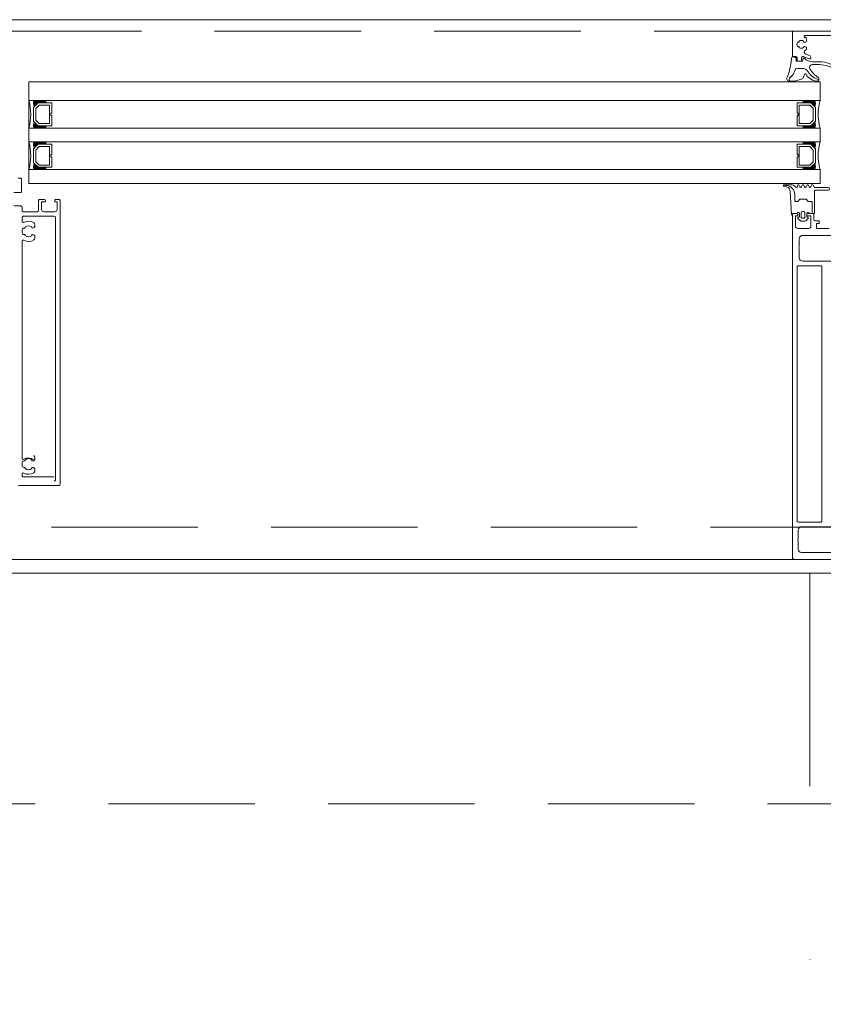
# Model space of a CAD drawing. Header units: millimetres. Extents: x 213386 to 506888, y 183055 to 450952.
# Tile 254 of 256: x 379434 to 379783, y 307545 to 307972. Entities that reach past the tile are written whole.
import ezdxf

# ---------------------------------------------------------------- set-up
doc = ezdxf.new("R2010")
doc.units = ezdxf.units.MM
doc.linetypes.add('CK_Čerchovaná 50', pattern=[6, 3, -1.5, 0, -1.5])
doc.linetypes.add('ČÁRKOVANÁ', pattern=[19.05, 12.7, -6.35])
doc.layers.add('FASÁDA DETAILNÍ', color=255, linetype='Continuous', lineweight=0)
doc.layers.add('TENKA', color=255, linetype='Continuous', lineweight=0)

# ---------------------------------------------------------------- blocks, each defined once
blk = doc.blocks.new('284336')
for points in [[(-0.7, -9.6), (-10, -9.6, 0.414511), (-10.51, -10.11), (-10.51, -15.51, -1), (-11.69, -15.51), (-11.69, -9.6), (-12.69, -8.95, -0.668884), (-12.6, -8.23), (-11.99, -8.01, 0.766384), (-11.99, -7.21), (-12.6, -6.99, -0.76831), (-12.6, -6.23), (-11.99, -6.01, 0.766384), (-11.99, -5.21), (-12.6, -4.99, -0.76831), (-12.6, -4.23), (-11.99, -4.01, 0.766384), (-11.99, -3.21), (-12.6, -2.99, -0.877523), (-12.5, -2.22), (-12.1, -2.22, 0.698129), (-11.83, -1.5, -0.220231), (-12.89, 0.78), (-12.89, 3.45, -0.157143), (-12.82, 3.68), (-12.69, 3.42, -0.067482), (-12.48, 2.53, 0.393136), (-8.66, -1.02), (-6.1, -1.02, -0.414214), (-5.61, -1.51), (-5.61, -2.22, -0.267949), (-5.85, -2.65), (-6.35, -2.93, 0.267949), (-6.61, -3.38), (-6.61, -5.84, 0.267949), (-6.35, -6.29), (-5.85, -6.57, -0.267949), (-5.61, -7), (-5.61, -8.11, 0.414215), (-5.1, -8.62), (-0.41, -8.62), (-0.41, -9.31, -0.414212), (-0.7, -9.6)], [(-0.41, 0), (-0.41, -2, 0.990243), (-0.4, -3.02), (0.9, -3.02, 0.414214), (1.21, -2.71), (1.21, -2.61, -0.668123), (1.71, -2.4), (2.75, -3.45, -0.199004), (2.89, -3.79), (2.89, -5.43, -0.199038), (2.75, -5.77), (1.71, -6.82, -0.668191), (1.21, -6.61), (1.21, -6.51, 0.414214), (0.9, -6.2), (-0.4, -6.2, 0.990269), (-0.41, -7.22), (-0.41, -8.6), (-5.1, -8.6, -0.414215), (-5.59, -8.11), (-5.59, -7, 0.267949), (-5.84, -6.56), (-6.34, -6.27, -0.267949), (-6.59, -5.84), (-6.59, -3.38, -0.267949), (-6.34, -2.95), (-5.84, -2.66, 0.267949), (-5.59, -2.22), (-5.59, -1.51, 0.414214), (-6.1, -1), (-8.66, -1, -0.393156), (-12.46, 2.53, 0.067572), (-12.67, 3.43), (-12.8, 3.7, -0.637545), (-12.12, 3.53), (-11.92, 2.53, 0.344315), (-10.06, 0.91), (0, 0.38, -0.406913), (0.39, 0), (-0.41, 0)], [(1.7, -4.31, 0.414235), (1.2, -3.81), (-0.7, -3.81, 0.414214), (-1.2, -4.31), (-1.2, -4.91, 0.414214), (-0.7, -5.41), (1.2, -5.41, 0.414235), (1.7, -4.91), (1.7, -4.31)]]:
    blk.add_lwpolyline(points, format="xyb", close=True)
blk = doc.blocks.new('433270')
blk.add_lwpolyline([(1, 0, 0.414364), (0, -1), (0, -1.4, 0.255924), (0.23, -1.83, -0.547723), (0.23, -3.17, 0.255924), (0, -3.6), (0, -14.6, 0.414214), (0.3, -14.9), (1.2, -14.9, 0.414214), (1.7, -14.4), (1.7, -10.3, -0.414214), (2, -10), (6, -10, 0.414248), (7, -9), (7, -7.7, 0.414179), (6.5, -7.2), (5.7, -7.2, 0.414232), (5.4, -7.5), (5.4, -8.2, -0.414198), (5.1, -8.5), (2.8, -8.5, -0.414204), (1.8, -7.5), (1.8, -4.49, -0.147432), (1.97, -3.94, 0.147461), (2.4, -2.5), (2.4, -2.3, -0.414214), (2.9, -1.8), (21.87, -1.8, -0.668178), (22.22, -2.65), (22.16, -2.72, 1), (21.59, -3.29), (21.52, -3.35, 0.198912), (21.38, -3.71), (21.38, -4.05, 0.414214), (22.08, -4.75), (22.38, -4.75, 0.576988), (22.64, -4.3, -0.311246), (24.56, -4.3, 0.576988), (24.82, -4.75), (25.3, -4.75, -0.260065), (25.3, -6.65), (24.82, -6.65, 0.576988), (24.56, -7.1, -0.311246), (22.64, -7.1, 0.576988), (22.38, -6.65), (22.08, -6.65, 0.414214), (21.38, -7.35), (21.38, -7.61, 0.267949), (21.63, -8.04), (21.89, -8.2, -0.637047), (21.73, -10), (19.83, -10.7, 0.315299), (19.5, -11.17), (19.5, -11.49, 0.520567), (20.17, -11.96), (22.83, -10.99, -0.520567), (23.5, -11.46), (23.5, -12.5, 0.414062), (24, -13), (25, -13, 0.414186), (25.5, -12.5), (25.5, -11.5, -0.414182), (26, -11), (27, -11, 0.414214), (27.5, -10.5), (27.5, -0.5, 0.414214), (27, 0), (1, 0)], format="xyb", close=True)
blk = doc.blocks.new('284325')
for points in [[(0.84, -5.23, -0.560316), (0.94, -4.73), (1.94, -4.36, 0.3153), (2.14, -4.08), (2.14, -1.89, 0.451558), (1.8, -1.59), (0.9, -1.7, -0.399586), (0.57, -1.46), (0.3, -0.07, -0.415977), (0.53, 0.29, 0.024107), (6.15, 1.24, 0.076636), (8.99, 2.34, -0.577615), (10.79, 1.3), (10.02, 1.37, 0.283171), (9.08, 0.9, -0.168429), (7.07, -0.74), (5.9, -1.16, 0.315302), (5.24, -2.1), (5.24, -4.21, 0.269719), (6.76, -6.82, -0.194797), (10.18, -11.53, -0.342663), (9.17, -11.17, 0.119207), (5.43, -7.59, 0.578571), (3.63, -8.62), (3.63, -11.77, 0.176415), (6.16, -18.72, -1), (5.24, -19.49, -0.176415), (2.43, -11.77), (2.43, -8.89, 0.208286), (0.84, -5.23)], [(8.95, -6.65), (10.32, -8.78, -0.134555), (10.79, -10.63, -0.339795), (10.19, -11.53, 0.194788), (6.76, -6.81, -0.269736), (5.25, -4.21), (5.25, -2.1, -0.315302), (5.9, -1.17), (7.07, -0.74, 0.168429), (9.09, 0.89, -0.283167), (10.01, 1.36), (10.79, 1.29), (10.79, -0.74, -0.070852), (10.71, -1.3), (9.95, -3.93, -0.241839), (9.08, -4.83), (7.93, -5.22, 0.836024), (8.08, -6.19), (8.11, -6.19, -0.255349), (8.95, -6.65)]]:
    blk.add_lwpolyline(points, format="xyb", close=True)

msp = doc.modelspace()

# ---------------------------------------------------------------- linework, layer by layer
at = {"layer": 'FASÁDA DETAILNÍ'}
for p, q in [((379438.14, 307945.15), (379781.14, 307945.15)), ((379438.14, 307945.15), (379438.14, 307901.15)), ((379781.14, 307945.15), (379781.14, 307937.15)), ((379781.14, 307937.15), (379438.14, 307937.15)), ((379438.14, 307925.15), (379781.14, 307925.15)), ((379781.14, 307925.15), (379781.14, 307919.15)), ((379781.14, 307919.15), (379438.14, 307919.15)), ((379438.14, 307907.15), (379781.14, 307907.15)), ((379781.14, 307907.15), (379781.14, 307901.15)), ((379781.14, 307901.15), (379438.14, 307901.15)), ((379770.14, 307738.15), (376933.14, 307738.15))]:
    msp.add_line(p, q, dxfattribs=at)
for points in [[(399616.64, 284292.15), (373036.64, 284292.15), (373036.64, 307972.15), (399616.64, 307972.15)], [(379448.14, 307926.15), (379442.14, 307926.15), (379440.14, 307928.15), (379440.14, 307934.15), (379442.14, 307936.15), (379448.14, 307936.15), (379448.14, 307931.65), (379447.64, 307931.65), (379447.64, 307930.65), (379448.14, 307930.65)], [(379447.14, 307935.15), (379447.14, 307927.15), (379442.56, 307927.15), (379441.14, 307928.57), (379441.14, 307933.6), (379442.56, 307935.15)], [(379771.14, 307926.15), (379777.14, 307926.15), (379779.14, 307928.15), (379779.14, 307934.15), (379777.14, 307936.15), (379771.14, 307936.15), (379771.14, 307931.65), (379771.64, 307931.65), (379771.64, 307930.65), (379771.14, 307930.65)], [(379772.14, 307935.15), (379772.14, 307927.15), (379776.72, 307927.15), (379778.14, 307928.57), (379778.14, 307933.6), (379776.72, 307935.15)], [(379448.14, 307908.15), (379442.14, 307908.15), (379440.14, 307910.15), (379440.14, 307916.15), (379442.14, 307918.15), (379448.14, 307918.15), (379448.14, 307913.65), (379447.64, 307913.65), (379447.64, 307912.65), (379448.14, 307912.65)], [(379447.14, 307917.15), (379447.14, 307909.15), (379442.56, 307909.15), (379441.14, 307910.57), (379441.14, 307915.6), (379442.56, 307917.15)], [(379771.14, 307908.15), (379777.14, 307908.15), (379779.14, 307910.15), (379779.14, 307916.15), (379777.14, 307918.15), (379771.14, 307918.15), (379771.14, 307913.65), (379771.64, 307913.65), (379771.64, 307912.65), (379771.14, 307912.65)], [(379772.14, 307917.15), (379772.14, 307909.15), (379776.72, 307909.15), (379778.14, 307910.57), (379778.14, 307915.6), (379776.72, 307917.15)], [(399376.64, 284532.15), (373276.64, 284532.15), (373276.64, 307732.15), (399376.64, 307732.15)]]:
    msp.add_lwpolyline(points, close=True, dxfattribs=at)
at = {"layer": 'FASÁDA DETAILNÍ', "linetype": 'ČÁRKOVANÁ', "ltscale": 5}
msp.add_lwpolyline([(399611.64, 284297.15), (373041.64, 284297.15), (373041.64, 307967.15), (399611.64, 307967.15)], close=True, dxfattribs=at)
at = {"layer": 'FASÁDA DETAILNÍ'}
for points in [[(379433.45, 307903.47), (379434.45, 307903.47, -0.414214), (379434.95, 307902.97), (379434.95, 307897.67, -0.414214), (379434.45, 307897.17), (379431.65, 307897.17, 0.414214)], [(379431.65, 307891.41), (379434.65, 307891.41, -0.414214), (379435.15, 307890.91), (379435.15, 307889.41, 0.414214), (379435.65, 307888.91), (379441.85, 307888.91, 0.414214), (379442.35, 307889.41), (379442.35, 307893.74, -0.414214), (379442.85, 307894.24), (379444.85, 307894.24, -0.414201), (379445.35, 307893.74), (379445.35, 307893.24), (379443.65, 307893.24), (379443.65, 307889.91, 0.414214), (379444.65, 307888.91), (379449.35, 307888.91, 0.414214), (379450.35, 307889.91), (379450.35, 307893.24), (379449.35, 307893.24), (379449.35, 307893.74, -0.41422), (379449.85, 307894.24), (379451.15, 307894.24, -0.414214), (379451.65, 307893.74), (379451.65, 307770.74, -0.414214), (379451.15, 307770.24), (379433.65, 307770.24, -0.414214)], [(379449.15, 307772.24, 0.414214), (379449.65, 307772.74), (379449.65, 307886.41, 0.414214), (379449.15, 307886.91), (379435.65, 307886.91, 0.414214), (379435.15, 307886.41), (379435.15, 307884.73, 0.565741), (379435.88, 307884.29, -0.267763), (379440.28, 307884.14, -0.258777), (379440.75, 307883.29), (379440.75, 307882.81, -0.414214), (379439.75, 307881.81), (379439.64, 307881.81, -0.64518), (379439.42, 307882.3, 0.341732), (379436.48, 307882.3, -0.64518), (379436.25, 307881.81), (379435.89, 307881.81, 0.298217), (379435.43, 307881.51, 0.208712), (379435.43, 307879.31, 0.298217), (379435.89, 307879.01), (379436.25, 307879.01, -0.64518), (379436.48, 307878.51, 0.341732), (379439.42, 307878.51, -0.64518), (379439.64, 307879.01), (379439.75, 307879.01, -0.414214), (379440.75, 307878.01), (379440.75, 307877.52, -0.258777), (379440.28, 307876.67, -0.267763), (379435.88, 307876.52, 0.565741), (379435.15, 307876.08), (379435.15, 307782.05, 0.565741), (379435.88, 307781.61, -0.267763), (379440.28, 307781.46)], [(379795.64, 307738.15), (379770.14, 307738.15, -0.414214), (379769.14, 307739.15), (379769.14, 307739.15), (379769.14, 307887.65, -0.414214), (379769.64, 307888.15), (379770.94, 307888.15, -0.41422), (379771.44, 307887.65), (379771.44, 307887.15), (379770.44, 307887.15), (379770.44, 307882.65, 0.414214), (379771.44, 307881.65), (379776.14, 307881.65, 0.414214), (379777.14, 307882.65), (379777.14, 307887.15), (379775.44, 307887.15), (379775.44, 307887.65, -0.414201), (379775.94, 307888.15), (379777.94, 307888.15, -0.414214), (379778.44, 307887.65), (379778.44, 307885.51, 0.414214), (379778.94, 307885.01), (379780.74, 307885.01), (379780.74, 307883.76), (379779.54, 307883.76), (379779.54, 307881.95, 0.414214), (379779.84, 307881.65), (379785.14, 307881.65, 0.414167)], [(379791.99, 307878.65), (379773.63, 307878.65, 0.414214), (379772.13, 307877.15), (379772.13, 307873.65, 0.399985), (379772.13, 307872.65), (379772.13, 307868.95, 0.414214), (379773.63, 307867.45), (379791.99, 307867.45, -0.13165)], [(379449.15, 307773.98), (379435.65, 307773.98, -0.414214), (379435.15, 307774.48), (379435.15, 307775.15, -0.565741), (379435.88, 307775.59, 0.267763), (379440.28, 307775.74, 0.258777), (379440.75, 307776.59), (379440.75, 307777.07, 0.414214), (379439.75, 307778.07), (379439.64, 307778.07, 0.64518), (379439.42, 307777.57, -0.341732), (379436.48, 307777.57, 0.64518), (379436.25, 307778.07), (379435.89, 307778.07, -0.298217), (379435.43, 307778.37, -0.208712), (379435.43, 307780.57, -0.298217), (379435.89, 307780.87), (379436.25, 307780.87, 0.64518), (379436.48, 307781.37, -0.341732), (379439.42, 307781.37, 0.64518), (379439.64, 307780.87), (379439.75, 307780.87, 0.414214), (379440.75, 307781.87), (379440.75, 307782.36, 0.258777), (379440.28, 307783.21)], [(379791.98, 307752.35), (379773.13, 307752.35, 0.414232), (379771.63, 307750.85), (379771.63, 307747.14, 0.399985), (379771.63, 307746.14), (379771.63, 307742.65, 0.414232), (379773.13, 307741.15), (379791.98, 307741.15, -0.116937)]]:
    msp.add_lwpolyline(points, format="xyb", dxfattribs=at)
msp.add_lwpolyline([(379771.24, 307864.95), (379771.24, 307754.85, 0.414214), (379771.74, 307754.35), (379781.44, 307754.35, 0.414214), (379781.94, 307754.85), (379781.94, 307864.95, 0.414214), (379781.44, 307865.45), (379771.74, 307865.45, 0.414214), (379771.24, 307864.95)], format="xyb", close=True, dxfattribs=at)
at = {"layer": 'FASÁDA DETAILNÍ', "color": 7, "linetype": 'ČÁRKOVANÁ', "ltscale": 5}
for points in [[(399396.64, 284512.15), (373256.64, 284512.15), (373256.64, 307752.15), (399396.64, 307752.15)], [(399276.64, 284632.15), (373376.64, 284632.15), (373376.64, 307632.15), (399276.64, 307632.15)]]:
    msp.add_lwpolyline(points, close=True, dxfattribs=at)
at = {"layer": 'FASÁDA DETAILNÍ'}
for centre, radius, start, end in [((379416.25, 307931.15), 22.7, 344.6728, 15.3272), ((379443.69, 307935.8), 3.55, 157.591, 202.7062), ((379443.33, 307935.92), 2.9, 154.7048, 204.6933), ((379442.98, 307936.09), 2.25, 151.5972, 208.4727), ((379442.73, 307936.23), 1.71, 147.3143, 212.7051), ((379442.57, 307936.37), 1.26, 141.5004, 218.0344), ((379442.48, 307936.52), 0.879, 133.5036, 226.0051), ((379442.5, 307936.65), 0.596, 123.0366, 236.9634), ((379442.79, 307936.65), 0.596, 123.0366, 236.9634), ((379443.08, 307936.65), 0.596, 123.0366, 236.9634), ((379443.37, 307936.65), 0.596, 123.0366, 236.9634), ((379443.67, 307936.65), 0.596, 123.0366, 236.9634), ((379443.96, 307936.65), 0.596, 123.0366, 236.9634), ((379444.25, 307936.65), 0.596, 123.0366, 236.9634), ((379444.54, 307936.65), 0.596, 123.0366, 236.9634), ((379444.84, 307936.65), 0.596, 123.0366, 236.9634), ((379445.13, 307936.65), 0.596, 123.0366, 236.9634), ((379445.42, 307936.65), 0.596, 123.0366, 236.9634), ((379445.71, 307936.65), 0.596, 123.0366, 236.9634), ((379446.01, 307936.65), 0.596, 123.0366, 236.9634), ((379773.28, 307936.65), 0.596, 303.0366, 56.9634), ((379773.57, 307936.65), 0.596, 303.0366, 56.9634), ((379773.86, 307936.65), 0.596, 303.0366, 56.9634), ((379774.15, 307936.65), 0.596, 303.0366, 56.9634), ((379774.45, 307936.65), 0.596, 303.0366, 56.9634), ((379774.74, 307936.65), 0.596, 303.0366, 56.9634), ((379775.03, 307936.65), 0.596, 303.0366, 56.9634), ((379775.32, 307936.65), 0.596, 303.0366, 56.9634), ((379775.62, 307936.65), 0.596, 303.0366, 56.9634), ((379775.91, 307936.65), 0.596, 303.0366, 56.9634), ((379776.2, 307936.65), 0.596, 303.0366, 56.9634), ((379776.49, 307936.65), 0.596, 303.0366, 56.9634), ((379776.79, 307936.65), 0.596, 303.0366, 56.9634), ((379776.8, 307936.52), 0.879, 313.9949, 46.4964), ((379776.71, 307936.37), 1.26, 321.9656, 38.4996), ((379776.55, 307936.23), 1.71, 327.2949, 32.6857), ((379776.3, 307936.09), 2.25, 331.5273, 28.4028), ((379775.95, 307935.92), 2.9, 335.3067, 25.2952), ((379775.59, 307935.8), 3.55, 337.2938, 22.409), ((379803.03, 307931.15), 22.7, 164.6728, 195.3272), ((379443.69, 307926.51), 3.55, 157.2938, 202.409), ((379443.33, 307926.39), 2.9, 155.3067, 205.2952), ((379442.98, 307926.22), 2.25, 151.5273, 208.4028), ((379442.73, 307926.08), 1.71, 147.2949, 212.6857), ((379442.57, 307925.94), 1.26, 141.9656, 218.4996), ((379442.48, 307925.79), 0.879, 133.9949, 226.4964), ((379442.5, 307925.65), 0.596, 123.0366, 236.9634), ((379442.79, 307925.65), 0.596, 123.0366, 236.9634), ((379443.08, 307925.65), 0.596, 123.0366, 236.9634), ((379443.37, 307925.65), 0.596, 123.0366, 236.9634), ((379443.67, 307925.65), 0.596, 123.0366, 236.9634), ((379443.96, 307925.65), 0.596, 123.0366, 236.9634), ((379444.25, 307925.65), 0.596, 123.0366, 236.9634), ((379444.54, 307925.65), 0.596, 123.0366, 236.9634), ((379444.84, 307925.65), 0.596, 123.0366, 236.9634), ((379445.13, 307925.65), 0.596, 123.0366, 236.9634), ((379445.42, 307925.65), 0.596, 123.0366, 236.9634), ((379445.71, 307925.65), 0.596, 123.0366, 236.9634), ((379446.01, 307925.65), 0.596, 123.0366, 236.9634), ((379773.28, 307925.65), 0.596, 303.0366, 56.9634), ((379773.57, 307925.65), 0.596, 303.0366, 56.9634), ((379773.86, 307925.65), 0.596, 303.0366, 56.9634), ((379774.15, 307925.65), 0.596, 303.0366, 56.9634), ((379774.45, 307925.65), 0.596, 303.0366, 56.9634), ((379774.74, 307925.65), 0.596, 303.0366, 56.9634), ((379775.03, 307925.65), 0.596, 303.0366, 56.9634), ((379775.32, 307925.65), 0.596, 303.0366, 56.9634), ((379775.62, 307925.65), 0.596, 303.0366, 56.9634), ((379775.91, 307925.65), 0.596, 303.0366, 56.9634), ((379776.2, 307925.65), 0.596, 303.0366, 56.9634), ((379776.49, 307925.65), 0.596, 303.0366, 56.9634), ((379776.79, 307925.65), 0.596, 303.0366, 56.9634), ((379776.8, 307925.79), 0.879, 313.5036, 46.0051), ((379776.71, 307925.94), 1.26, 321.5004, 38.0344), ((379776.55, 307926.08), 1.71, 327.3143, 32.7051), ((379776.3, 307926.22), 2.25, 331.5972, 28.4727), ((379775.95, 307926.39), 2.9, 334.7048, 24.6933), ((379775.59, 307926.51), 3.55, 337.591, 22.7062), ((379416.25, 307913.15), 22.7, 344.6728, 15.3272), ((379443.69, 307917.8), 3.55, 157.591, 202.7062), ((379443.33, 307917.92), 2.9, 154.7048, 204.6933), ((379442.98, 307918.09), 2.25, 151.5972, 208.4727), ((379442.73, 307918.23), 1.71, 147.3143, 212.7051), ((379442.57, 307918.37), 1.26, 141.5004, 218.0344), ((379442.48, 307918.52), 0.879, 133.5036, 226.0051), ((379442.5, 307918.65), 0.596, 123.0366, 236.9634), ((379442.79, 307918.65), 0.596, 123.0366, 236.9634), ((379443.08, 307918.65), 0.596, 123.0366, 236.9634), ((379443.37, 307918.65), 0.596, 123.0366, 236.9634), ((379443.67, 307918.65), 0.596, 123.0366, 236.9634), ((379443.96, 307918.65), 0.596, 123.0366, 236.9634), ((379444.25, 307918.65), 0.596, 123.0366, 236.9634), ((379444.54, 307918.65), 0.596, 123.0366, 236.9634), ((379444.84, 307918.65), 0.596, 123.0366, 236.9634), ((379445.13, 307918.65), 0.596, 123.0366, 236.9634), ((379445.42, 307918.65), 0.596, 123.0366, 236.9634), ((379445.71, 307918.65), 0.596, 123.0366, 236.9634), ((379446.01, 307918.65), 0.596, 123.0366, 236.9634), ((379773.28, 307918.65), 0.596, 303.0366, 56.9634), ((379773.57, 307918.65), 0.596, 303.0366, 56.9634), ((379773.86, 307918.65), 0.596, 303.0366, 56.9634), ((379774.15, 307918.65), 0.596, 303.0366, 56.9634), ((379774.45, 307918.65), 0.596, 303.0366, 56.9634), ((379774.74, 307918.65), 0.596, 303.0366, 56.9634), ((379775.03, 307918.65), 0.596, 303.0366, 56.9634), ((379775.32, 307918.65), 0.596, 303.0366, 56.9634), ((379775.62, 307918.65), 0.596, 303.0366, 56.9634), ((379775.91, 307918.65), 0.596, 303.0366, 56.9634), ((379776.2, 307918.65), 0.596, 303.0366, 56.9634), ((379776.49, 307918.65), 0.596, 303.0366, 56.9634), ((379776.79, 307918.65), 0.596, 303.0366, 56.9634), ((379776.8, 307918.52), 0.879, 313.9949, 46.4964), ((379776.71, 307918.37), 1.26, 321.9656, 38.4996), ((379776.55, 307918.23), 1.71, 327.2949, 32.6857), ((379776.3, 307918.09), 2.25, 331.5273, 28.4028), ((379775.95, 307917.92), 2.9, 335.3067, 25.2952), ((379775.59, 307917.8), 3.55, 337.2938, 22.409), ((379803.03, 307913.15), 22.7, 164.6728, 195.3272), ((379443.69, 307908.51), 3.55, 157.2938, 202.409), ((379443.33, 307908.39), 2.9, 155.3067, 205.2952), ((379442.98, 307908.22), 2.25, 151.5273, 208.4028), ((379442.73, 307908.08), 1.71, 147.2949, 212.6857), ((379442.57, 307907.94), 1.26, 141.9656, 218.4996), ((379442.48, 307907.79), 0.879, 133.9949, 226.4964), ((379442.5, 307907.65), 0.596, 123.0366, 236.9634), ((379442.79, 307907.65), 0.596, 123.0366, 236.9634), ((379443.08, 307907.65), 0.596, 123.0366, 236.9634), ((379443.37, 307907.65), 0.596, 123.0366, 236.9634), ((379443.67, 307907.65), 0.596, 123.0366, 236.9634), ((379443.96, 307907.65), 0.596, 123.0366, 236.9634), ((379444.25, 307907.65), 0.596, 123.0366, 236.9634), ((379444.54, 307907.65), 0.596, 123.0366, 236.9634), ((379444.84, 307907.65), 0.596, 123.0366, 236.9634), ((379445.13, 307907.65), 0.596, 123.0366, 236.9634), ((379445.42, 307907.65), 0.596, 123.0366, 236.9634), ((379445.71, 307907.65), 0.596, 123.0366, 236.9634), ((379446.01, 307907.65), 0.596, 123.0366, 236.9634), ((379773.28, 307907.65), 0.596, 303.0366, 56.9634), ((379773.57, 307907.65), 0.596, 303.0366, 56.9634), ((379773.86, 307907.65), 0.596, 303.0366, 56.9634), ((379774.15, 307907.65), 0.596, 303.0366, 56.9634), ((379774.45, 307907.65), 0.596, 303.0366, 56.9634), ((379774.74, 307907.65), 0.596, 303.0366, 56.9634), ((379775.03, 307907.65), 0.596, 303.0366, 56.9634), ((379775.32, 307907.65), 0.596, 303.0366, 56.9634), ((379775.62, 307907.65), 0.596, 303.0366, 56.9634), ((379775.91, 307907.65), 0.596, 303.0366, 56.9634), ((379776.2, 307907.65), 0.596, 303.0366, 56.9634), ((379776.49, 307907.65), 0.596, 303.0366, 56.9634), ((379776.79, 307907.65), 0.596, 303.0366, 56.9634), ((379776.8, 307907.79), 0.879, 313.5036, 46.0051), ((379776.71, 307907.94), 1.26, 321.5004, 38.0344), ((379776.55, 307908.08), 1.71, 327.3143, 32.7051), ((379776.3, 307908.22), 2.25, 331.5972, 28.4727), ((379775.95, 307908.39), 2.9, 334.7048, 24.6933), ((379775.59, 307908.51), 3.55, 337.591, 22.7062)]:
    msp.add_arc(centre, radius, start, end, dxfattribs=at)
at = {"layer": 'TENKA', "linetype": 'CK_Čerchovaná 50', "ltscale": 50}
msp.add_line((379776.64, 284532.15), (379776.64, 307732.15), dxfattribs=at)

# ---------------------------------------------------------------- block references
at = {"layer": 'FASÁDA DETAILNÍ', "xscale": -1}
msp.add_blockref('433270', (379796.64, 307967.15), dxfattribs=at)
at = {"layer": 'FASÁDA DETAILNÍ', "xscale": -1, "rotation": 90}
for name, p in [('284325', (379769.14, 307956.29)), ('284336', (379769.14, 307887.74))]:
    msp.add_blockref(name, p, dxfattribs=at)

doc.saveas('drawing.dxf')
